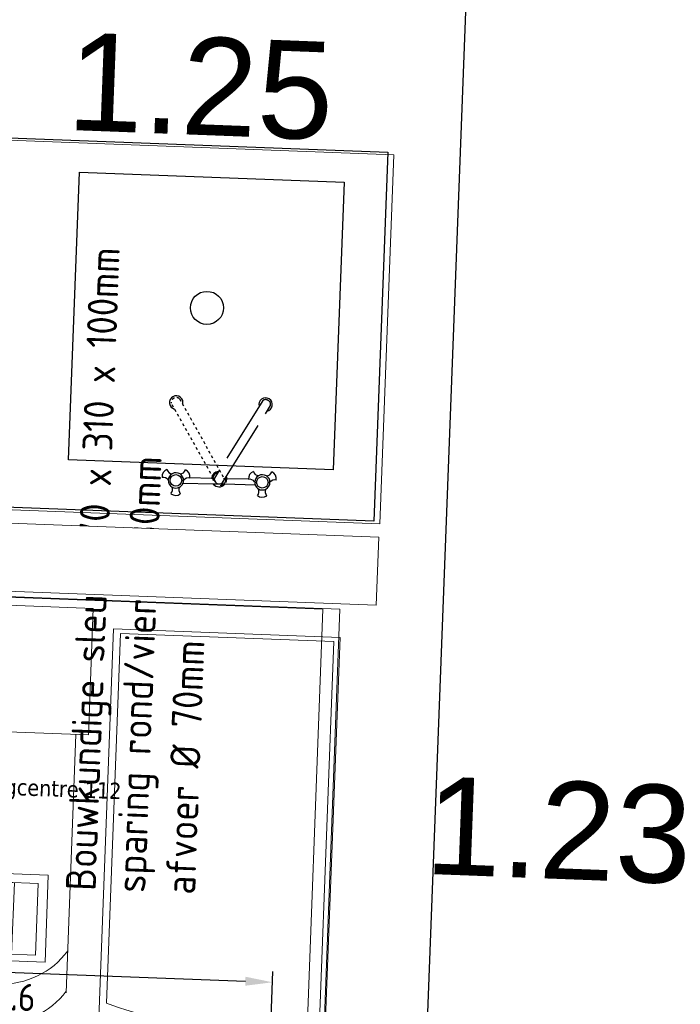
# Model space of a CAD drawing. Header units: millimetres. Extents: x 119024465 to 119292677, y 483022511 to 483148062.
# Tile 51 of 162: x 119085831 to 119087047, y 483063868 to 483065681. Entities that reach past the tile are written whole.
import ezdxf

# ---------------------------------------------------------------- set-up
doc = ezdxf.new("R2010")
doc.units = ezdxf.units.MM
doc.header["$LTSCALE"] = 100
for name, pattern in [('CONTINUA', [0]), ('PHANTOM', [2.5, 1.25, -0.25, 0.25, -0.25, 0.25, -0.25]), ('SMALLDASH', [0.1, 0.05, -0.05]), ('Wipeout_Contour', [1000, 0, -1000])]:
    doc.linetypes.add(name, pattern=pattern)
doc.layers.get('0').update_dxf_attribs({"linetype": 'CONTINUOUS'})
doc.layers.get('Defpoints').update_dxf_attribs({"linetype": 'CONTINUOUS'})
doc.layers.add('(22) Binnenwanden', color=1, linetype='CONTINUOUS', lineweight=0)
for name, color, linetype in [('200', 2, 'CONTINUOUS'), ('200-2D', 1, 'CONTINUOUS'), ('200-3D', 1, 'CONTINUOUS'), ('202', 2, 'PHANTOM'), ('204', 1, 'CONTINUOUS'), ('204-2D', 7, 'CONTINUA'), ('450-2D', 6, 'CONTINUA'), ('KEUKENLAYOUT', 3, 'CONTINUOUS'), ('New_0', 7, 'CONTINUOUS'), ('New_22 Binnenwanden', 7, 'CONTINUOUS'), ('New_22 Binnenwanden Afdek-arcering', 7, 'CONTINUOUS'), ('New_82 Losse inrichting.LOSSE INRICHTING', 7, 'CONTINUOUS')]:
    doc.layers.add(name, color=color, linetype=linetype)
doc.styles.add('GENERATED_STYLE_1', font='arial.ttf')
doc.styles.add('Ron postext', font='tahoma.ttf', dxfattribs={"height": 100})
doc.styles.get("Standard").update_dxf_attribs({"font": 'ISOCP.SHX'})
doc.dimstyles.new('GB-HOME', dxfattribs={"dimscale": 20, "dimtxt": 2.5, "dimasz": 2.5, "dimexe": 1, "dimexo": 1, "dimgap": 1, "dimtad": 1, "dimdec": 0, "dimzin": 0, "dimdsep": 46, "dimtxsty": 'Standard', "dimcen": 0.09, "dimadec": 0, "dimazin": 0, "dimtfac": 1, "dimtdec": 0, "dimtofl": 0, "dimtmove": 0, "dimatfit": 3, "dimfxl": 1, "dimtolj": 1, "dimtzin": 0, "dimarcsym": 0})

# ---------------------------------------------------------------- blocks, each defined once
blk = doc.blocks.new('variocooker')
at = {"layer": '200-2D', "linetype": 'Continuous', "lineweight": 0}
for p, q in [((-132, 272), (1068, 272)), ((343, 23), (343, -453)), ((591, 23), (591, -453))]:
    blk.add_line(p, q, dxfattribs=at)
for points in [[(-132, 220), (285, 220), (285, -530), (-132, -530)], [(653, 220), (1070, 220), (1070, -530), (653, -530)]]:
    blk.add_lwpolyline(points, close=True, dxfattribs=at)
at = {"layer": '204-2D', "linetype": 'Continuous', "lineweight": 0}
for p, q in [((-132, -528), (-132, 272)), ((1068, 272), (1068, -528)), ((-121, 212), (-121, -469)), ((-121, 212), (272, 212)), ((272, 212), (272, -471)), ((666, 212), (666, -469)), ((666, 212), (1059, 212)), ((1059, 212), (1059, -471)), ((1068, -528), (-132, -528))]:
    blk.add_line(p, q, dxfattribs=at)
for points in [[(316, 256), (614, 256), (614, 23), (316, 23)], [(390, -238), (550, -238), (550, -398), (390, -398)], [(399, -254), (461, -254), (461, -386), (399, -386)], [(426, -254), (488, -254), (488, -386), (426, -386)], [(470, -254), (532, -254), (532, -386), (470, -386)], [(-108, -521), (261, -521), (261, -541), (-108, -541)], [(684, -521), (1053, -521), (1053, -541), (684, -541)]]:
    blk.add_lwpolyline(points, close=True, dxfattribs=at)
for centre, radius, start, end in [((467, -290.8), 150.4, 214.4783, 325.5217), ((467, -364.8), 150.4, 214.4783, 325.5217), ((78.4, 98.5), 601.5, 250.6409, 288.7759), ((865.4, 98.5), 601.5, 250.6409, 288.7759)]:
    blk.add_arc(centre, radius, start, end, dxfattribs=at)
at = {"layer": '200-3D', "linetype": 'Continuous', "lineweight": 0, "insert": (-78, -307), "char_height": 30, "attachment_point": 1, "style": 'Ron postext'}
blk.add_mtext_dynamic_manual_height_columns('19,5 kw - 3x32A', width=339.072, gutter_width=500, heights=[0], dxfattribs=at)
at = {"layer": '204-2D', "linetype": 'Continuous', "lineweight": 0, "insert": (256, -63), "char_height": 30, "attachment_point": 1, "style": 'Ron postext'}
blk.add_mtext_dynamic_manual_height_columns('Variocookingcentre 112', width=565, gutter_width=500, heights=[0], dxfattribs=at)
blk = doc.blocks.new('FF00041F')
at = {"layer": '200'}
for p, q in [((-65.7, 8), (-9.9, 8)), ((11.4, 8), (67.2, 8)), ((-53.2, -2.4), (-13.3, -2.4)), ((14.7, -2.4), (54.7, -2.4))]:
    blk.add_line(p, q, dxfattribs=at)
for centre, radius, start, end in [((-78.8, 16.3), 14.1, 52.5005, 127.4995), ((-95.5, 19.9), 11.1, 335.0562, 42.4383), ((-62, 19.9), 11.1, 137.5617, 204.9438), ((80.3, 16.3), 14.1, 52.5005, 127.4995), ((63.5, 19.9), 11.1, 335.0562, 42.4383), ((97.1, 19.9), 11.1, 137.5617, 204.9438), ((-102, 8.8), 11.1, 257.5617, 324.9438), ((-78.8, 2.8), 14.1, 118.3648, 181.6352), ((-78.8, 2.8), 14.1, 21.6577, 61.6352), ((0.6, -1.6), 14.1, 154.2825, 201.9105), ((0.8, -1.2), 14.1, 40.8086, 139.1914), ((80.3, 2.8), 14.1, 118.3648, 158.3423), ((80.3, 2.8), 14.1, 358.3648, 61.6352), ((103.5, 8.8), 11.1, 215.0562, 282.4383), ((-90.4, -3.9), 14.1, 172.5005, 247.4995), ((-85.2, -20.2), 11.1, 95.0562, 162.4383), ((-78.8, 2.8), 14.1, 238.3648, 301.6352), ((-72.4, -20.2), 11.1, 17.5617, 84.9438), ((-67.2, -3.9), 14.1, 292.5005, 6.1278), ((0.6, -1.6), 14.1, 276.837, 356.7575), ((68.7, -3.9), 14.1, 172.5005, 247.4995), ((73.9, -20.2), 11.1, 95.0562, 162.4383), ((80.3, 2.8), 14.1, 238.3648, 301.6352), ((86.7, -20.2), 11.1, 17.5617, 84.9438), ((91.9, -3.9), 14.1, 292.5005, 7.4995), ((-81.6, -140.4), 12.4, 102.9138, 15.8338), ((83, -140.4), 12.4, 164.1662, 77.0862)]:
    blk.add_arc(centre, radius, start, end, dxfattribs=at)
at = {"layer": '202'}
blk.add_lwpolyline([(-5.1, 5.7), (-90.7, -139, 0.681466), (-76, -147.7), (9.7, -3, 0.681466)], format="xyb", close=True, dxfattribs=at)
at = {"layer": '202', "linetype": 'SMALLDASH'}
blk.add_lwpolyline([(6.4, 5.7), (92.1, -139, -0.681466), (77.3, -147.7), (-8.3, -3, -0.681466)], format="xyb", close=True, dxfattribs=at)
at = {"layer": '204'}
for p, q in [((-9.9, 8), (11.4, 8)), ((-13.3, -2.4), (-11.3, -2.4)), ((12.8, -2.4), (14.8, -2.4))]:
    blk.add_line(p, q, dxfattribs=at)
for centre in [(-78.8, 2.8), (80.3, 2.8)]:
    blk.add_circle(centre, 10.6, dxfattribs=at)
for centre, radius, start, end in [((-78.8, 2.8), 14.1, 181.6352, 238.3648), ((-78.8, 2.8), 14.1, 61.6352, 118.3648), ((-78.8, 2.8), 14.1, 301.6352, 358.3648), ((-78.8, 2.8), 14.1, 358.3648, 21.6577), ((-55.6, 8.8), 11.1, 215.0562, 282.4383), ((0.6, -1.6), 12.1, 99.7537, 194.2214), ((0.6, -1.6), 12.1, 284.5262, 18.9939), ((57.1, 8.8), 11.1, 257.5617, 324.9438), ((80.3, 2.8), 14.1, 158.3423, 181.6352), ((80.3, 2.8), 14.1, 181.6352, 238.3648), ((80.3, 2.8), 14.1, 61.6352, 118.3648), ((80.3, 2.8), 14.1, 301.6352, 358.3648), ((-67.2, -3.9), 14.1, 6.1278, 7.4995), ((68.7, -3.9), 14.1, 172.5005, 173.8722)]:
    blk.add_arc(centre, radius, start, end, dxfattribs=at)
blk = doc.blocks.new('krzwenk')
at = {"layer": 'KEUKENLAYOUT', "rotation": 180}
blk.add_blockref('FF00041F', (-120.6, 31.5), dxfattribs=at)
blk = doc.blocks.new('*D263')
at = {"color": 0, "linetype": 'ByBlock', "transparency": 16777216}
for p, q in [((15644.5, 8360.9), (15770.9, 8360.9)), ((15750.9, 8310.9), (15750.9, 7445.9)), ((15644.5, 7395.9), (15770.9, 7395.9))]:
    blk.add_line(p, q, dxfattribs=at)
for points in [[(15742.6, 8310.9), (15759.2, 8310.9), (15750.9, 8360.9)], [(15742.6, 7445.9), (15759.2, 7445.9), (15750.9, 7395.9)]]:
    blk.add_solid(points, dxfattribs=at)
at = {"layer": 'Defpoints', "color": 0, "linetype": 'ByBlock', "transparency": 16777216}
for p in [(15624.5, 8360.9), (15624.5, 7395.9), (15750.9, 7395.9)]:
    blk.add_point(p, dxfattribs=at)
at = {"color": 0, "linetype": 'ByBlock', "transparency": 16777216, "insert": (15705.9, 7878.4), "char_height": 50, "attachment_point": 5, "rotation": 90}
blk.add_mtext('\\A1;970', dxfattribs=at)
blk = doc.blocks.new('Wall_77_1', base_point=(-25443.9, 37986.4))
at = {"color": 254, "linetype": 'Wipeout_Contour', "lineweight": 0, "ltscale": 176066.262918}
blk.add_wipeout([(-25443.9, 37923.9), (-18638.6, 37923.9), (-18638.6, 38048.9), (-25443.9, 38048.9)], dxfattribs=at).dxf.layer = 'New_22 Binnenwanden Afdek-arcering'
at = {"layer": 'New_22 Binnenwanden', "color": 2, "linetype": 'Continuous', "lineweight": 0, "flags": 128}
for points in [[(-18638.6, 38048.9), (-25443.9, 38048.9)], [(-18638.6, 37923.9), (-18638.6, 38048.9)], [(-25443.9, 37923.9), (-18638.6, 37923.9)]]:
    blk.add_lwpolyline(points, dxfattribs=at)
blk = doc.blocks.new('Kubus 24[133]_1', base_point=(-19836.5, 36974.6))
at = {"layer": 'New_82 Losse inrichting.LOSSE INRICHTING', "color": 2, "linetype": 'Continuous', "lineweight": 0, "flags": 128}
blk.add_lwpolyline([(-18736.5, 37912.6), (-19836.5, 37912.6), (-19836.5, 36974.6), (-18736.5, 36974.6)], close=True, dxfattribs=at)
blk = doc.blocks.new('Kubus 24[137]_1', base_point=(-19815.5, 38073.9))
at = {"layer": 'New_82 Losse inrichting.LOSSE INRICHTING', "color": 2, "linetype": 'Continuous', "lineweight": 0, "flags": 128}
blk.add_lwpolyline([(-18637.7, 38753.9), (-19815.5, 38753.9), (-19815.5, 38073.9), (-18637.7, 38073.9)], close=True, dxfattribs=at)
blk = doc.blocks.new('vloergootgroot')
at = {"layer": '200'}
for s, p in [('Bouwkundige sleuf 970 x 310 x 100mm', (138.7, 335)), ('sparing rond/vierk 230mm', (138.7, 243.3)), ('afvoer %%c 70mm', (138.7, 151.6))]:
    blk.add_text(s, height=55, dxfattribs=at).set_placement(p)
at = {"layer": '200', "linetype": 'Continuous'}
dim = blk.add_linear_dim(base=(-16.5, 3.1), p1=(-142.8, 968.1), p2=(-142.8, 3.1), angle=90, text='970', dimstyle='GB-HOME', dxfattribs=at)
dim.commit()
dim.dimension.update_dxf_attribs({"geometry": '*D263', "text_midpoint": (-61.5, 485.6), "insert": (-15767.4, -7392.8)})

msp = doc.modelspace()

# ---------------------------------------------------------------- linework, layer by layer
at = {"layer": '(22) Binnenwanden', "lineweight": 30}
for p, q in [((119086481.1, 483064717.4), (119079680.6, 483064975.3)), ((119086477.3, 483064617.5), (119079676.9, 483064875.4))]:
    msp.add_line(p, q, dxfattribs=at)
at = {"layer": '200-3D'}
for points in [[(119080574.8, 483065662), (119086508.5, 483065437), (119086482.8, 483064757.9), (119080549.1, 483064983)], [(119085940.8, 483065400.1), (119086428, 483065381.7), (119086407.9, 483064852.2), (119085920.7, 483064870.6)]]:
    msp.add_lwpolyline(points, close=True, dxfattribs=at)
msp.add_circle((119086175.3, 483065150.5), 30.5, dxfattribs=at)
at = {"layer": '450-2D'}
msp.add_lwpolyline([(119076959.5, 483066759.9), (119086677.7, 483066391.3), (119086393.2, 483058890.4), (119076675, 483059259)], close=True, dxfattribs=at)

# ---------------------------------------------------------------- block references
at = {"rotation": 358.6946480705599}
msp.add_blockref('krzwenk', (119086318.4, 483064799.7), dxfattribs=at)
at = {"layer": '200-3D'}
for name, p, rotation in [('vloergootgroot', (119086299.7, 483063925.3), 87.827899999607), ('variocooker', (119085342.7, 483064364.6), 357.8278999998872)]:
    msp.add_blockref(name, p, dxfattribs=dict(at, rotation=rotation))

# ---------------------------------------------------------------- texts
at = {"layer": 'New_0', "color": 5, "linetype": 'Continuous', "lineweight": 0, "char_height": 180, "attachment_point": 8, "rotation": 357.8279, "style": 'GENERATED_STYLE_1'}
for s, insert in [('\\A1;1.25', (119086160.4, 483065466.5)), ('\\A1;1.23', (119086819.4, 483064096.8))]:
    msp.add_mtext(s, dxfattribs=dict(at, insert=insert))

# ---------------------------------------------------------------- next in the draw order: block references
at = {"layer": 'New_22 Binnenwanden', "color": 2, "lineweight": 0, "rotation": 357.8278999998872}
msp.add_blockref('Wall_77_1', (119079689.1, 483064923.6), dxfattribs=at)

# ---------------------------------------------------------------- next in the draw order: block references
at = {"layer": 'New_82 Losse inrichting.LOSSE INRICHTING', "color": 2, "linetype": 'Continuous', "lineweight": 0, "rotation": 357.8278999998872}
for name, p in [('Kubus 24[137]_1', (119085316.8, 483064797.7)), ('Kubus 24[133]_1', (119085254.2, 483063700.1))]:
    msp.add_blockref(name, p, dxfattribs=at)

doc.saveas('drawing.dxf')
